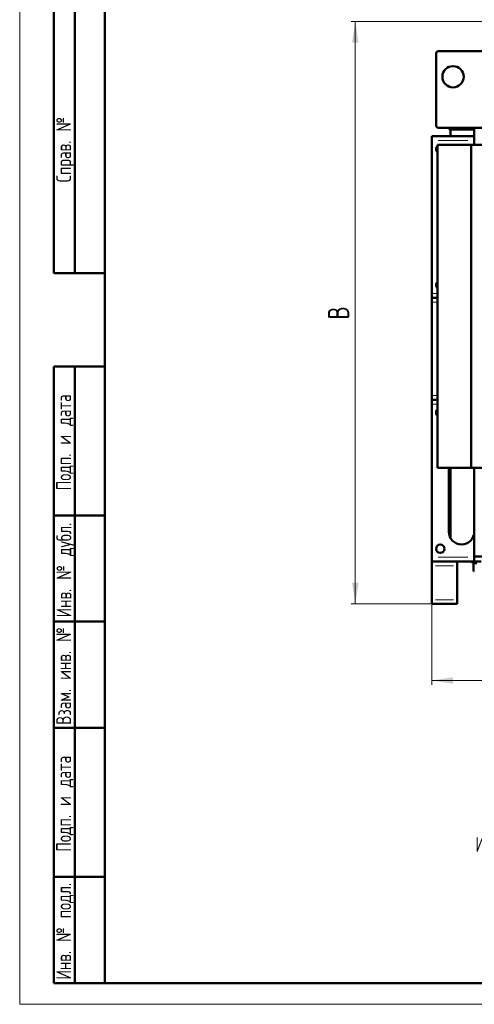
# Model space of a CAD drawing. Header units: millimetres. Extents: x 0 to 1498, y 0 to 2100.
# Tile 1 of 7: x 0 to 535, y 0 to 1158. Entities that reach past the tile are written whole.
import ezdxf

# ---------------------------------------------------------------- set-up
doc = ezdxf.new("R2010")
doc.units = ezdxf.units.MM
doc.header["$LTSCALE"] = 5
doc.linetypes.add('SLD-Сплошная', pattern=[0])
doc.styles.add('SLDTEXTSTYLE0', font='TXT', dxfattribs={"width": 0.7})
doc.styles.add('SLDTEXTSTYLE1', font='TXT', dxfattribs={"width": 0.7, "bigfont": 'bigfont'})
doc.styles.add('SLDTEXTSTYLE5', font='TXT', dxfattribs={"width": 0.625377, "bigfont": 'bigfont'})
doc.dimstyles.new('SLDDIMSTYLE0', dxfattribs={"dimtxt": 25, "dimasz": 25, "dimexe": 0, "dimexo": 0.0625, "dimgap": 6.25, "dimtad": 2, "dimdec": 1, "dimrnd": 1e-09, "dimzin": 12, "dimdsep": 46, "dimtxsty": 'SLDTEXTSTYLE0', "dimsah": 1, "dimcen": 0.09, "dimadec": 0, "dimazin": 3, "dimtfac": 1, "dimtdec": 3, "dimtofl": 0, "dimtmove": 0, "dimatfit": 3, "dimfxl": 1, "dimfrac": 2, "dimtolj": 1, "dimtzin": 12, "dimarcsym": 0})

# ---------------------------------------------------------------- blocks, each defined once
blk = doc.blocks.new('_D')
at = {"color": 7, "linetype": 'SLD-Сплошная', "lineweight": 0}
for p, q in [((1107.8, 732.5), (1107.8, 375.8)), ((484.8, 520.7), (484.8, 375.8)), ((484.8, 380.8), (1107.8, 380.8))]:
    blk.add_line(p, q, dxfattribs=at)
at = {"color": 7, "linetype": 'SLD-Сплошная', "lineweight": 18}
for points in [[(484.8, 380.8), (509.8, 376.9), (509.8, 384.6)], [(1107.8, 380.8), (1082.8, 384.6), (1082.8, 376.9)]]:
    blk.add_solid(points, dxfattribs=at)
at = {"color": 7, "linetype": 'SLD-Сплошная', "lineweight": 18, "insert": (786.5, 413), "char_height": 25, "attachment_point": 1, "style": 'SLDTEXTSTYLE1'}
blk.add_mtext('Ш', dxfattribs=at)
blk = doc.blocks.new('_D_1')
at = {"color": 7, "linetype": 'SLD-Сплошная', "lineweight": 0}
for p, q in [((684.7, 1155.8), (389.8, 1155.8)), ((394.8, 470.8), (394.8, 1155.8)), ((484.7, 470.8), (389.8, 470.8))]:
    blk.add_line(p, q, dxfattribs=at)
at = {"color": 7, "linetype": 'SLD-Сплошная', "lineweight": 18}
for points in [[(394.8, 1155.8), (390.9, 1130.8), (398.6, 1130.8)], [(394.8, 470.8), (398.6, 495.8), (390.9, 495.8)]]:
    blk.add_solid(points, dxfattribs=at)
at = {"color": 7, "linetype": 'SLD-Сплошная', "lineweight": 18, "insert": (362.6, 805.3), "char_height": 25, "attachment_point": 1, "rotation": 90, "style": 'SLDTEXTSTYLE1'}
blk.add_mtext('В', dxfattribs=at)

msp = doc.modelspace()

# ---------------------------------------------------------------- linework, layer by layer
at = {"color": 7, "linetype": 'SLD-Сплошная', "lineweight": 18}
for p, q in [((0, 2100), (0, 0)), ((0, 0), (1485, 0))]:
    msp.add_line(p, q, dxfattribs=at)
at = {"color": 7, "linetype": 'SLD-Сплошная', "lineweight": 50}
for p, q in [((100, 2075), (100, 25)), ((100, 2075), (100, 25)), ((40, 860), (40, 1460)), ((40, 860), (40, 1460)), ((65, 860), (65, 1460)), ((65, 860), (65, 1460)), ((489.78, 1033.78), (489.78, 1117.78)), ((492.78, 1120.78), (665.78, 1120.78)), ((544.78, 1030.78), (492.78, 1030.78)), ((505.28, 1030.78), (505.28, 1029.78)), ((534.78, 1010.78), (534.78, 1030.78)), ((534.78, 1020.78), (484.78, 1020.78)), ((484.78, 1020.78), (484.78, 1015.78)), ((506.28, 1028.78), (534.78, 1028.78)), ((506.78, 1028.78), (506.78, 1020.78)), ((484.78, 1015.78), (484.78, 835.78)), ((491.67, 1010.78), (491.67, 630.78)), ((491.67, 1010.78), (531.18, 1010.78)), ((531.18, 630.78), (531.18, 1010.78)), ((531.18, 1010.78), (638.39, 1010.78)), ((40, 860), (100, 860)), ((484.78, 835.78), (484.78, 830.78)), ((491.67, 830.78), (484.78, 830.78)), ((484.78, 825.78), (484.78, 830.78)), ((484.78, 715.78), (484.78, 825.78)), ((40, 25), (40, 750)), ((40, 750), (100, 750)), ((65, 25), (65, 750)), ((484.78, 710.78), (484.78, 715.78)), ((484.78, 710.78), (491.67, 710.78)), ((484.78, 710.78), (484.78, 705.78)), ((484.78, 705.78), (484.78, 525.78)), ((491.67, 630.78), (531.18, 630.78)), ((504.78, 555.78), (504.78, 630.78)), ((506.78, 630.78), (506.78, 548.3)), ((531.18, 630.78), (638.39, 630.78)), ((534.78, 607.78), (534.78, 630.78)), ((534.78, 526.78), (534.78, 607.78)), ((100, 575), (40, 575)), ((484.78, 525.78), (484.78, 520.78)), ((534.78, 520.78), (534.78, 526.78)), ((534.78, 526.78), (544.78, 526.78)), ((484.78, 515.78), (484.78, 520.78)), ((484.78, 520.78), (514.78, 520.78)), ((534.78, 520.78), (484.78, 520.78)), ((484.78, 475.78), (484.78, 515.78)), ((514.78, 515.78), (514.78, 520.78)), ((514.78, 475.78), (514.78, 515.78)), ((532.78, 520.78), (532.78, 518.86)), ((542.69, 520.78), (532.78, 520.78)), ((537.58, 518.86), (532.78, 518.86)), ((533.98, 509.26), (533.98, 518.86)), ((542.78, 520.78), (534.78, 520.78)), ((533.98, 509.26), (534.78, 509.26)), ((484.78, 470.78), (484.78, 475.78)), ((514.78, 470.78), (514.78, 475.78)), ((484.78, 470.78), (514.78, 470.78)), ((100, 450), (40, 450)), ((100, 325), (40, 325)), ((40, 150), (100, 150)), ((40, 25), (100, 25)), ((100, 25), (1460, 25))]:
    msp.add_line(p, q, dxfattribs=at)
at = {"color": 8, "linetype": 'SLD-Сплошная', "lineweight": 18}
for p, q in [((534.78, 1029.78), (505.28, 1029.78)), ((527.28, 1015.78), (492.28, 1015.78)), ((490.64, 835.78), (485.82, 835.78)), ((485.82, 825.78), (490.64, 825.78)), ((485.82, 715.78), (490.64, 715.78)), ((490.64, 705.78), (485.82, 705.78)), ((527.28, 525.78), (492.28, 525.78)), ((489.28, 515.78), (510.28, 515.78)), ((489.28, 475.78), (510.28, 475.78))]:
    msp.add_line(p, q, dxfattribs=at)
at = {"color": 7, "linetype": 'SLD-Сплошная', "lineweight": 50}
for centre, radius in [((509.78, 1090.78), 12.5), ((494.78, 535.78), 5)]:
    msp.add_circle(centre, radius, dxfattribs=at)
for centre, radius, start, end in [((492.78, 1117.78), 3, 90, 180), ((492.78, 1033.78), 3, 180, 270), ((506.28, 1029.78), 1, 180, 270), ((494.78, 1005.78), 5, 127.77659, 232.22341), ((494.78, 845.78), 5, 127.77659, 232.22341), ((494.78, 695.78), 5, 128.47697, 231.52303), ((519.78, 555.78), 15, 180, 0)]:
    msp.add_arc(centre, radius, start, end, dxfattribs=at)

# ---------------------------------------------------------------- texts
at = {"color": 7, "linetype": 'Continuous', "lineweight": 0, "char_height": 17.5, "attachment_point": 2, "rotation": 90, "style": 'SLDTEXTSTYLE1'}
for s, insert in [('Справ. №', (43.01, 1005.05)), ('Подп. и дата', (43.01, 660.88)), ('Инв. № дубл.', (43.31, 510.68)), ('Взам. инв. №', (43.01, 386.02)), ('Подп. и дата', (43.01, 235.88)), ('Инв. № подл.', (43.01, 85.89))]:
    msp.add_mtext(s, dxfattribs=dict(at, insert=insert))
at = {"color": 7, "linetype": 'Continuous', "lineweight": 0, "insert": (551.36, 196.69), "char_height": 17.5, "attachment_point": 2, "style": 'SLDTEXTSTYLE5'}
msp.add_mtext('Изм.', dxfattribs=at)

# ---------------------------------------------------------------- dimensions: what is measured, and where the dimension line sits
at = {"color": 7, "linetype": 'SLD-Сплошная', "lineweight": 18}
dim = msp.add_linear_dim(base=(394.78, 1155.78), p1=(484.78, 470.78), p2=(684.78, 1155.78), angle=90, text='В', dimstyle='SLDDIMSTYLE0', dxfattribs=at)
dim.commit()
dim.dimension.update_dxf_attribs({"geometry": '_D_1', "text_midpoint": (394.78, 813.28), "dimtype": 160})
dim = msp.add_linear_dim(base=(1107.76, 380.78), p1=(484.78, 520.78), p2=(1107.76, 732.52), text='Ш', dimstyle='SLDDIMSTYLE0', dxfattribs=at)
dim.commit()
dim.dimension.update_dxf_attribs({"geometry": '_D', "text_midpoint": (796.27, 380.78), "dimtype": 160})

doc.saveas('drawing.dxf')
